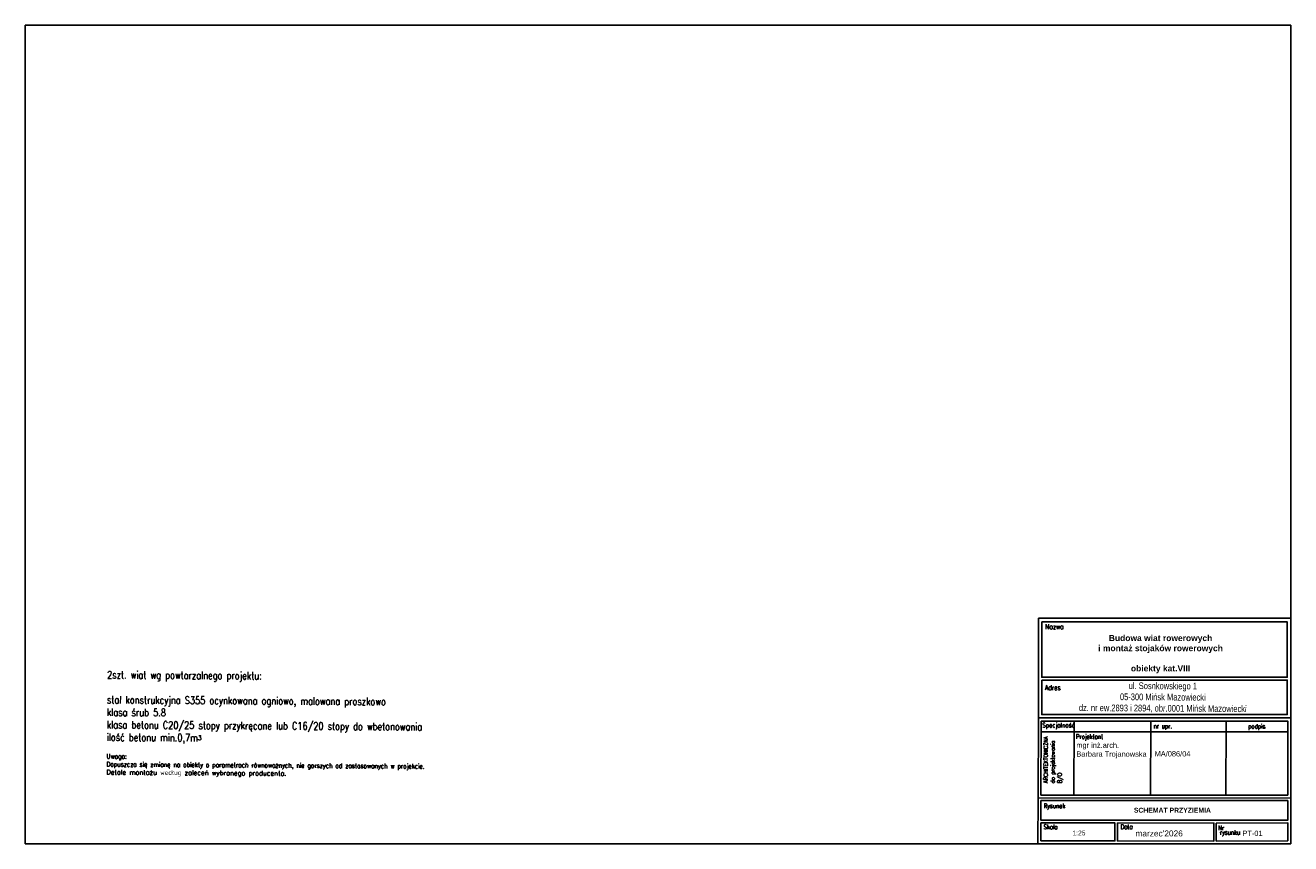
# Model space of a CAD drawing. Extents: x 1945528 to 1977779, y 1674768 to 1697044.
# Tile 22 of 23: x 1975207 to 1977252, y 1684458 to 1685781. Entities that reach past the tile are written whole.
import ezdxf

# ---------------------------------------------------------------- set-up
doc = ezdxf.new("R2010")
doc.units = 0
doc.header["$MEASUREMENT"] = 0
doc.layers.add('OPIS', color=2, linetype='Continuous')
doc.layers.add('RAMKA', color=3, linetype='Continuous')
doc.styles.add('arialce', font='arial.ttf', dxfattribs={"width": 0.8})
doc.styles.add('romans', font='romans.shx', dxfattribs={"width": 0.8})
doc.styles.get("Standard").update_dxf_attribs({"font": 'txt', "bigfont": 'BIGFONT.SHX'})

msp = doc.modelspace()

# ---------------------------------------------------------------- linework, layer by layer
at = {"layer": 'RAMKA', "color": 1}
for p, q in [((1976901.875, 1684656.273), (1976901.377, 1684536.683)), ((1977025.528, 1684656.515), (1977025.031, 1684536.925)), ((1977147.154, 1684656.351), (1977146.656, 1684536.761)), ((1976848.588, 1684638.895), (1977246.872, 1684638.889))]:
    msp.add_line(p, q, dxfattribs=at)
for points in [[(1975206.539, 1685780.717), (1977251.679, 1685780.717), (1977251.679, 1684458.076), (1975206.539, 1684458.076)], [(1976849.357, 1684816.619), (1977246.177, 1684816.619), (1977246.006, 1684727.085), (1976849.357, 1684727.085)], [(1976849.357, 1684722.585), (1977246.006, 1684722.585), (1977246.177, 1684666.855), (1976849.357, 1684666.855)], [(1976848.617, 1684656.274), (1977246.901, 1684656.268), (1977246.917, 1684536.678), (1976848.119, 1684536.684)], [(1976848.104, 1684527.673), (1977246.902, 1684527.667), (1977246.849, 1684495.86), (1976848.051, 1684495.865)], [(1976848.044, 1684491.964), (1976967.673, 1684491.765), (1976967.624, 1684462.661), (1976847.996, 1684462.86)], [(1976971.574, 1684491.759), (1977127.532, 1684491.499), (1977127.484, 1684462.395), (1976971.526, 1684462.654)], [(1976971.574, 1684491.759), (1977127.532, 1684491.499), (1977127.484, 1684462.395), (1976971.526, 1684462.654)], [(1977131.434, 1684491.493), (1977246.843, 1684491.958), (1977246.917, 1684462.854), (1977131.385, 1684462.388)], [(1977131.434, 1684491.493), (1977246.843, 1684491.958), (1977246.917, 1684462.854), (1977131.385, 1684462.388)]]:
    msp.add_lwpolyline(points, close=True, dxfattribs=at)
at = {"layer": 'RAMKA', "color": 3}
for points in [[(1976843.855, 1684822.468), (1977251.679, 1684822.468), (1977251.678, 1684661.353), (1976843.855, 1684661.353)], [(1977251.679, 1684531.9), (1976843.341, 1684531.922), (1976843.855, 1684661.353), (1977251.679, 1684661.332)], [(1976843.218, 1684458.098), (1977251.679, 1684458.076), (1977251.679, 1684531.9), (1976843.341, 1684531.922)]]:
    msp.add_lwpolyline(points, close=True, dxfattribs=at)

# ---------------------------------------------------------------- texts
at = {"layer": 'OPIS', "color": 2, "insert": (1975338.806, 1684737.195), "char_height": 12.106934, "attachment_point": 1, "rotation": 359.626074, "style": 'romans'}
msp.add_mtext_dynamic_manual_height_columns('\\A1;2szt. wiat wg powtarzalnego projektu:\\P\\Pstal konstrukcyjna S355 ocynkowana ogniowo, malowana proszkowo\\Pklasa śrub 5.8\\Pklasa betonu C20/25 stopy przykręcane lub C16/20 stopy do wbetonowania\\Pilość betonu min.0,7m{\\H0.63655x;3\\P\\PUwaga: \\PDopuszcza się zmianę na obiekty o parametrach równoważnych, nie gorszych od zastosowanych w projekcie.\\P\\W1;Detale montażu według zaleceń wybranego producenta.}', width=585.22532, gutter_width=12.5, heights=[0], dxfattribs=at)
at = {"layer": 'OPIS', "color": 2, "insert": (1976822.163, 1684720.009), "char_height": 10.83397, "width": 446.07865, "attachment_point": 1, "rotation": 359.626074, "style": 'arialce'}
msp.add_mtext('\\pxqc;ul. Sosnkowskiego 1\\P{\\C256;05-300 Mińsk Mazowiecki\\P\\pt25;}dz. nr ew.2893 i 2894, obr.0001 Mińsk Mazowiecki', dxfattribs=at)
at = {"layer": 'RAMKA', "color": 1, "style": 'romans', "width": 0.7}
for s, p in [('Nazwa ', (1976854.993, 1684804.823)), ('Adres', (1976854.424, 1684706.282))]:
    msp.add_text(s, height=8.1644, dxfattribs=at).set_placement(p)
for s, p in [(' nr upr. ', (1977025.69, 1684644.42)), ('podpis', (1977183.031, 1684644.062)), ('Projektant', (1976904.52, 1684627.444)), ('Rysunek', (1976852.473, 1684515.47)), ('Skala', (1976852.194, 1684481.397)), ('Data', (1976976.834, 1684481.764)), ('Data', (1976976.834, 1684481.764)), ('   Nr', (1977121.433, 1684480.055)), ('rysunku', (1977137.109, 1684472.602)), ('rysunku', (1977137.109, 1684472.602))]:
    msp.add_text(s, height=7.4748, rotation=359.904702, dxfattribs=at).set_placement(p)
at = {"layer": 'RAMKA', "color": 1, "insert": (1977041.362, 1684733.55), "char_height": 9.79823, "attachment_point": 8}
msp.add_mtext_dynamic_manual_height_columns('\\A1;\\pxsm1,qc;{\\fArial|b1|i0|c238|p34;Budowa wiat rowerowych\\Pi montaż stojaków rowerowych\\P\\Pobiekty kat.VIII}', width=393.93416, gutter_width=6.389, heights=[0], dxfattribs=at)
at = {"layer": 'RAMKA', "color": 1, "attachment_point": 1, "style": 'romans'}
for s, width, insert, char_height, rotation in [('Specjalność', 9.50277, (1976850.215, 1684653.362), 7.47484, 359.904702), ('ARCHITEKTONICZNA\\Pdo projektowania \\PB/O', 98.6531, (1976852.412, 1684555.935), 6.7413, 89.904702)]:
    msp.add_mtext_dynamic_manual_height_columns(s, width=width, gutter_width=0.542, heights=[0], dxfattribs=dict(at, insert=insert, char_height=char_height, rotation=rotation))
at = {"layer": 'RAMKA', "ltscale": 100, "char_height": 8.56296, "attachment_point": 1, "rotation": 359.904702}
for s, insert, width in [('{\\fArial|b0|i0|c238|p34;mgr inż.arch. \\PBarbara Trojanowska\\P\\fTimes New Roman|b0|i0|c238|p18;\\P^I^I^I^I}', (1976905.244, 1684621.578), 203.41596), ('{\\fArial|b0|i0|c238|p34;MA/086/04\\fTimes New Roman|b0|i0|c0|p18;\\P^I^I^I^I}', (1977031.767, 1684607.706), 345.55984), ('{\\fArial|b0|i0|c238|p34;PT-01}', (1977173.638, 1684479.112), 285.01093)]:
    msp.add_mtext(s, dxfattribs=dict(at, insert=insert, width=width))
at = {"layer": 'RAMKA', "ltscale": 100, "insert": (1977060.482, 1684508.101, 1541.9), "char_height": 7.90163, "width": 305.96195, "attachment_point": 8}
msp.add_mtext('{\\fArial|b1|i0|c238|p34;SCHEMAT PRZYZIEMIA}', dxfattribs=at)
at = {"layer": 'RAMKA', "ltscale": 100, "insert": (1977000.758, 1684479.456), "char_height": 9.63333, "attachment_point": 1}
msp.add_mtext("{\\fArial|b0|i0|c238|p34;marzec'2026}", dxfattribs=at)
at = {"layer": 'RAMKA', "ltscale": 100, "insert": (1976899.037, 1684479.252), "char_height": 7.70666, "attachment_point": 1, "rotation": 359.904702}
msp.add_mtext('{\\fArial|b0|i0|c238|p34;1:25}', dxfattribs=at)

doc.saveas('drawing.dxf')
